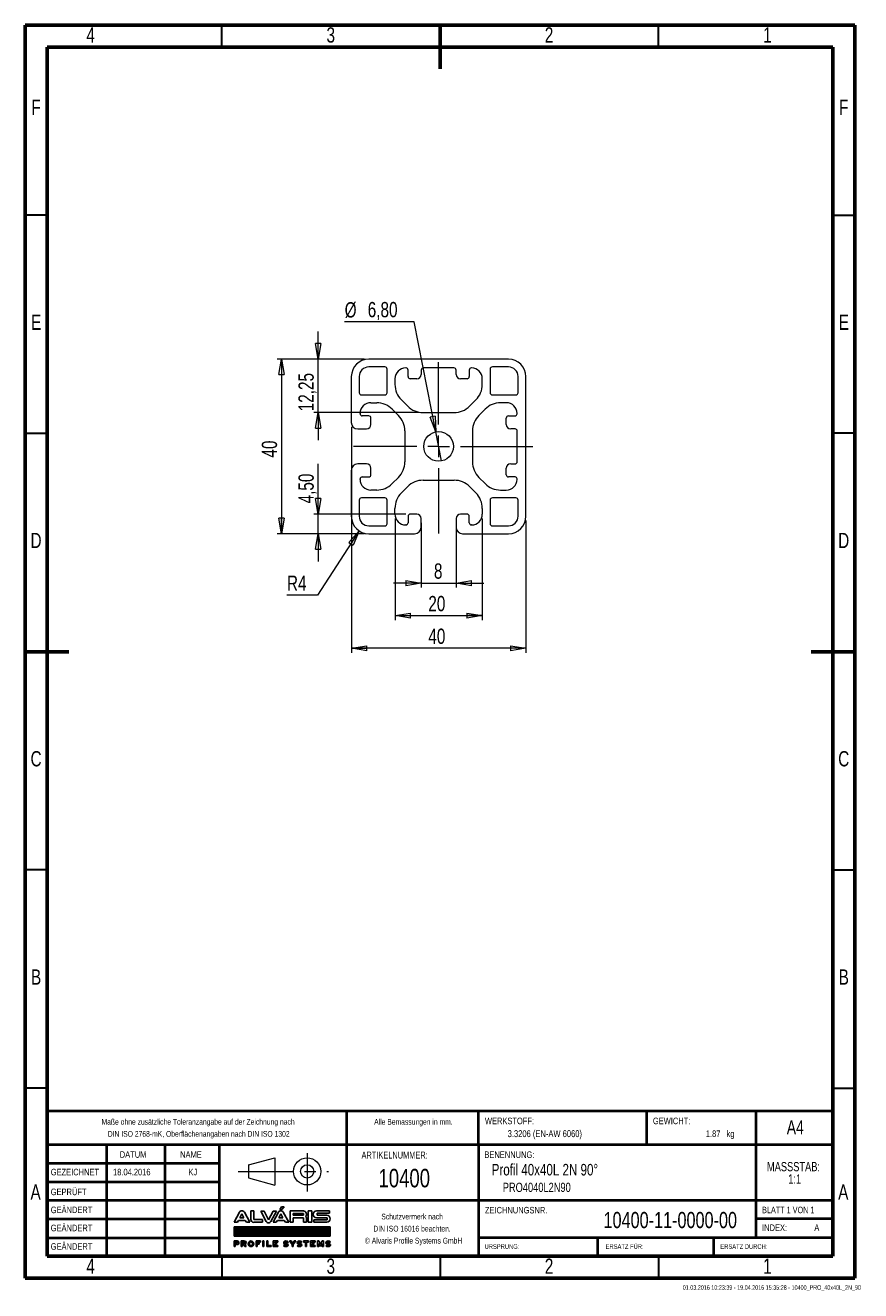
# Model space of a CAD drawing. Header units: millimetres. Extents: x 15 to 206, y 2 to 292.
import ezdxf

# ---------------------------------------------------------------- set-up
doc = ezdxf.new("R2010")
doc.units = ezdxf.units.MM
doc.header["$PDSIZE"] = -1
doc.linetypes.add('CENTERX2', pattern=[20.32, 12.7, -2.54, 2.54, -2.54])
doc.layers.add('FORMAT', color=7, linetype='Continuous')
doc.layers.add('SLD-0', color=179, linetype='Continuous')
doc.styles.add('SLDTEXTSTYLE0', font='TXT', dxfattribs={"width": 0.75})
doc.styles.add('SLDTEXTSTYLE1', font='TXT', dxfattribs={"width": 0.692308})
doc.styles.add('SLDTEXTSTYLE2', font='TXT', dxfattribs={"width": 0.7})
doc.dimstyles.new('SLDDIMSTYLE0', dxfattribs={"dimtxt": 3.5, "dimasz": 3.556, "dimexe": 0, "dimexo": 0.0625, "dimgap": 0.875, "dimtad": 1, "dimrnd": 1e-09, "dimzin": 12, "dimdsep": 46, "dimtxsty": 'SLDTEXTSTYLE0', "dimblk1": 'CLOSED', "dimblk2": 'CLOSED', "dimsah": 1, "dimcen": 0.09, "dimadec": 0, "dimazin": 3, "dimtfac": 1, "dimtmove": 0, "dimatfit": 0, "dimldrblk": 'CLOSED', "dimfxl": 1, "dimfrac": 2, "dimtolj": 1, "dimtzin": 12, "dimarcsym": 0})
doc.dimstyles.new('SLDDIMSTYLE1', dxfattribs={"dimtxt": 3.5, "dimasz": 3.556, "dimexe": 0, "dimexo": 0.0625, "dimgap": 0.875, "dimtad": 1, "dimrnd": 1e-09, "dimzin": 12, "dimdsep": 46, "dimtxsty": 'SLDTEXTSTYLE0', "dimblk1": 'CLOSED', "dimblk2": 'CLOSED', "dimsah": 1, "dimcen": 0.09, "dimadec": 0, "dimazin": 3, "dimtfac": 1, "dimtofl": 0, "dimtmove": 0, "dimatfit": 3, "dimldrblk": 'CLOSED', "dimfxl": 1, "dimfrac": 2, "dimtolj": 1, "dimtzin": 12, "dimarcsym": 0})
doc.dimstyles.new('SLDDIMSTYLE2', dxfattribs={"dimtxt": 3.5, "dimasz": 3.556, "dimexe": 0, "dimexo": 0.0625, "dimgap": 0.875, "dimtad": 0, "dimtih": 1, "dimtoh": 1, "dimrnd": 1e-09, "dimzin": 12, "dimdsep": 46, "dimtxsty": 'SLDTEXTSTYLE0', "dimblk1": 'NONE', "dimblk2": 'CLOSED', "dimsah": 1, "dimcen": 0, "dimadec": 0, "dimazin": 3, "dimtfac": 1, "dimtmove": 0, "dimatfit": 3, "dimldrblk": 'NONE', "dimfxl": 1, "dimfrac": 2, "dimtolj": 1, "dimtzin": 12, "dimarcsym": 0})
doc.dimstyles.new('SLDDIMSTYLE3', dxfattribs={"dimtxt": 3.5, "dimasz": 3.556, "dimexe": 0, "dimexo": 0.0625, "dimgap": 0.875, "dimtad": 0, "dimtih": 1, "dimtoh": 1, "dimrnd": 1e-09, "dimzin": 12, "dimdsep": 46, "dimtxsty": 'SLDTEXTSTYLE0', "dimblk1": 'CLOSED', "dimblk2": 'CLOSED', "dimsah": 1, "dimcen": 0, "dimadec": 0, "dimazin": 3, "dimtfac": 1, "dimtofl": 0, "dimtmove": 0, "dimatfit": 3, "dimldrblk": 'CLOSED', "dimfxl": 1, "dimfrac": 2, "dimtolj": 1, "dimtzin": 12, "dimarcsym": 0})

# ---------------------------------------------------------------- blocks, each defined once
blk = doc.blocks.new('ALVARIS-LOGO_BL1')
at = {"layer": 'SLD-0', "color": 2, "linetype": 'Continuous'}
for p, q in [((-368.6, 33.5), (-327.7, 110.4)), ((-325.1, 67.6), (-308.8, 98.1)), ((-308.8, 98.1), (-292.6, 67.6)), ((-249, 33.5), (-289.9, 110.4)), ((-239.9, 121.2), (-218.3, 121.2)), ((-239.9, 121.2), (-239.9, 55)), ((-218.3, 121.2), (-218.3, 55)), ((-139.8, 117.8), (-165.3, 117.8)), ((-165.3, 117.8), (-124.3, 40.9)), ((-105.4, 53.2), (-139.8, 117.8)), ((-71, 117.8), (-105.4, 53.2)), ((-45.6, 117.8), (-86.5, 40.9)), ((-71.1, 33.5), (-30.2, 110.4)), ((-45.6, 117.8), (-71, 117.8)), ((-27.6, 67.6), (-11.3, 98.1)), ((-18.5, 130.5), (-6, 152.4)), ((-18.5, 130.5), (-2.9, 130.5)), ((-11.3, 98.1), (4.9, 67.6)), ((-6, 152.4), (14.6, 152.4)), ((-2.9, 130.5), (14.6, 152.4)), ((48.5, 33.5), (7.6, 110.4)), ((59.3, 33.5), (59.3, 121.2)), ((59.3, 121.2), (161.1, 121.2)), ((82.2, 100.8), (82.2, 88)), ((161.1, 100.8), (82.2, 100.8)), ((161.1, 88), (161.1, 100.8)), ((198.5, 33.5), (198.5, 121.2)), ((198.5, 121.2), (224.9, 121.2)), ((224.9, 33.5), (224.9, 121.2)), ((260.8, 121.2), (359.8, 121.2)), ((359.8, 102.2), (267.3, 102.2)), ((267.3, 102.2), (267.3, 88)), ((359.8, 121.2), (359.8, 102.2)), ((-368.6, 33.5), (-343.2, 33.5)), ((-343.2, 33.5), (-335.2, 48.5)), ((-335.2, 48.5), (-282.4, 48.5)), ((-292.6, 67.6), (-325.1, 67.6)), ((-282.4, 48.5), (-274.4, 33.5)), ((-274.4, 33.5), (-249, 33.5)), ((-218.3, 55), (-151.8, 55)), ((-151.8, 33.5), (-218.3, 33.5)), ((-151.8, 55), (-151.8, 33.5)), ((-71.1, 33.5), (-45.7, 33.5)), ((-45.7, 33.5), (-37.7, 48.5)), ((-37.7, 48.5), (15.1, 48.5)), ((4.9, 67.6), (-27.6, 67.6)), ((15.1, 48.5), (23.1, 33.5)), ((23.1, 33.5), (48.5, 33.5)), ((82.2, 33.5), (59.3, 33.5)), ((82.2, 88), (161.1, 88)), ((82.2, 67.6), (82.2, 33.5)), ((82.2, 67.6), (161.1, 67.6)), ((161.1, 67.6), (161.1, 33.5)), ((161.1, 33.5), (184, 33.5)), ((184, 33.5), (184, 67.6)), ((224.9, 33.5), (198.5, 33.5)), ((241.1, 33.5), (241.1, 52.7)), ((241.1, 52.7), (341.3, 52.7)), ((241.1, 33.5), (340, 33.5)), ((341.3, 67.6), (260.8, 67.6)), ((267.3, 88), (340, 88)), ((341.3, 52.7), (341.3, 67.6)), ((-368.6, -1.7), (365.4, -1.7)), ((-368.6, -72.5), (-368.6, -1.7)), ((365.4, -1.7), (-368.6, -1.7)), ((-368.6, -1.7), (-368.6, -72.5)), ((-368.6, -71.5), (-298.8, -1.7)), ((-368.6, -67.5), (-302.8, -1.7)), ((-368.6, -63.6), (-306.7, -1.7)), ((-368.6, -59.6), (-310.7, -1.7)), ((-368.6, -55.7), (-314.6, -1.7)), ((-368.6, -51.7), (-318.6, -1.7)), ((-368.6, -47.8), (-322.5, -1.7)), ((-368.6, -43.8), (-326.5, -1.7)), ((-368.6, -39.9), (-330.5, -1.7)), ((-368.6, -35.9), (-334.4, -1.7)), ((-368.6, -31.9), (-338.4, -1.7)), ((-368.6, -28), (-342.3, -1.7)), ((-368.6, -24), (-346.3, -1.7)), ((-368.6, -20.1), (-350.2, -1.7)), ((-368.6, -16.1), (-354.2, -1.7)), ((-368.6, -12.2), (-358.1, -1.7)), ((-368.6, -8.2), (-362.1, -1.7)), ((-368.6, -4.3), (-366, -1.7)), ((365.4, -72.5), (-368.6, -72.5)), ((-368.6, -72.5), (365.4, -72.5)), ((-365.7, -72.5), (-294.9, -1.7)), ((-361.7, -72.5), (-290.9, -1.7)), ((-357.8, -72.5), (-287, -1.7)), ((-353.8, -72.5), (-283, -1.7)), ((-349.8, -72.5), (-279.1, -1.7)), ((-345.9, -72.5), (-275.1, -1.7)), ((-341.9, -72.5), (-271.2, -1.7)), ((-338, -72.5), (-267.2, -1.7)), ((-334, -72.5), (-263.2, -1.7)), ((-330.1, -72.5), (-259.3, -1.7)), ((-326.1, -72.5), (-255.3, -1.7)), ((-322.2, -72.5), (-251.4, -1.7)), ((-318.2, -72.5), (-247.4, -1.7)), ((-314.3, -72.5), (-243.5, -1.7)), ((-310.3, -72.5), (-239.5, -1.7)), ((-306.4, -72.5), (-235.6, -1.7)), ((-302.4, -72.5), (-231.6, -1.7)), ((-298.5, -72.5), (-227.7, -1.7)), ((-294.5, -72.5), (-223.7, -1.7)), ((-290.5, -72.5), (-219.8, -1.7)), ((-286.6, -72.5), (-215.8, -1.7)), ((-282.6, -72.5), (-211.8, -1.7)), ((-278.7, -72.5), (-207.9, -1.7)), ((-274.7, -72.5), (-203.9, -1.7)), ((-270.8, -72.5), (-200, -1.7)), ((-266.8, -72.5), (-196, -1.7)), ((-262.9, -72.5), (-192.1, -1.7)), ((-258.9, -72.5), (-188.1, -1.7)), ((-255, -72.5), (-184.2, -1.7)), ((-251, -72.5), (-180.2, -1.7)), ((-247.1, -72.5), (-176.3, -1.7)), ((-243.1, -72.5), (-172.3, -1.7)), ((-239.2, -72.5), (-168.4, -1.7)), ((-235.2, -72.5), (-164.4, -1.7)), ((-231.2, -72.5), (-160.5, -1.7)), ((-227.3, -72.5), (-156.5, -1.7)), ((-223.3, -72.5), (-152.5, -1.7)), ((-219.4, -72.5), (-148.6, -1.7)), ((-215.4, -72.5), (-144.6, -1.7)), ((-211.5, -72.5), (-140.7, -1.7)), ((-207.5, -72.5), (-136.7, -1.7)), ((-203.6, -72.5), (-132.8, -1.7)), ((-199.6, -72.5), (-128.8, -1.7)), ((-195.7, -72.5), (-124.9, -1.7)), ((-191.7, -72.5), (-120.9, -1.7)), ((-187.8, -72.5), (-117, -1.7)), ((-183.8, -72.5), (-113, -1.7)), ((-179.8, -72.5), (-109.1, -1.7)), ((-175.9, -72.5), (-105.1, -1.7)), ((-171.9, -72.5), (-101.2, -1.7)), ((-168, -72.5), (-97.2, -1.7)), ((-164, -72.5), (-93.2, -1.7)), ((-160.1, -72.5), (-89.3, -1.7)), ((-156.1, -72.5), (-85.3, -1.7)), ((-152.2, -72.5), (-81.4, -1.7)), ((-148.2, -72.5), (-77.4, -1.7)), ((-144.3, -72.5), (-73.5, -1.7)), ((-140.3, -72.5), (-69.5, -1.7)), ((-136.4, -72.5), (-65.6, -1.7)), ((-132.4, -72.5), (-61.6, -1.7)), ((-128.5, -72.5), (-57.7, -1.7)), ((-124.5, -72.5), (-53.7, -1.7)), ((-120.5, -72.5), (-49.8, -1.7)), ((-116.6, -72.5), (-45.8, -1.7)), ((-112.6, -72.5), (-41.8, -1.7)), ((-108.7, -72.5), (-37.9, -1.7)), ((-104.7, -72.5), (-33.9, -1.7)), ((-100.8, -72.5), (-30, -1.7)), ((-96.8, -72.5), (-26, -1.7)), ((-92.9, -72.5), (-22.1, -1.7)), ((-88.9, -72.5), (-18.1, -1.7)), ((-85, -72.5), (-14.2, -1.7)), ((-81, -72.5), (-10.2, -1.7)), ((-77.1, -72.5), (-6.3, -1.7)), ((-73.1, -72.5), (-2.3, -1.7)), ((-69.2, -72.5), (1.6, -1.7)), ((-65.2, -72.5), (5.6, -1.7)), ((-61.2, -72.5), (9.5, -1.7)), ((-57.3, -72.5), (13.5, -1.7)), ((-53.3, -72.5), (17.5, -1.7)), ((-49.4, -72.5), (21.4, -1.7)), ((-45.4, -72.5), (25.4, -1.7)), ((-41.5, -72.5), (29.3, -1.7)), ((-37.5, -72.5), (33.3, -1.7)), ((-33.6, -72.5), (37.2, -1.7)), ((-29.6, -72.5), (41.2, -1.7)), ((-25.7, -72.5), (45.1, -1.7)), ((-21.7, -72.5), (49.1, -1.7)), ((-17.8, -72.5), (53, -1.7)), ((-13.8, -72.5), (57, -1.7)), ((-9.8, -72.5), (60.9, -1.7)), ((-5.9, -72.5), (64.9, -1.7)), ((-1.9, -72.5), (68.8, -1.7)), ((2, -72.5), (72.8, -1.7)), ((6, -72.5), (76.8, -1.7)), ((9.9, -72.5), (80.7, -1.7)), ((13.9, -72.5), (84.7, -1.7)), ((17.8, -72.5), (88.6, -1.7)), ((21.8, -72.5), (92.6, -1.7)), ((25.7, -72.5), (96.5, -1.7)), ((29.7, -72.5), (100.5, -1.7)), ((33.6, -72.5), (104.4, -1.7)), ((37.6, -72.5), (108.4, -1.7)), ((41.5, -72.5), (112.3, -1.7)), ((45.5, -72.5), (116.3, -1.7)), ((49.5, -72.5), (120.2, -1.7)), ((53.4, -72.5), (124.2, -1.7)), ((57.4, -72.5), (128.1, -1.7)), ((61.3, -72.5), (132.1, -1.7)), ((65.3, -72.5), (136.1, -1.7)), ((69.2, -72.5), (140, -1.7)), ((73.2, -72.5), (144, -1.7)), ((77.1, -72.5), (147.9, -1.7)), ((81.1, -72.5), (151.9, -1.7)), ((85, -72.5), (155.8, -1.7)), ((89, -72.5), (159.8, -1.7)), ((92.9, -72.5), (163.7, -1.7)), ((96.9, -72.5), (167.7, -1.7)), ((100.8, -72.5), (171.6, -1.7)), ((104.8, -72.5), (175.6, -1.7)), ((108.8, -72.5), (179.5, -1.7)), ((112.7, -72.5), (183.5, -1.7)), ((116.7, -72.5), (187.5, -1.7)), ((120.6, -72.5), (191.4, -1.7)), ((124.6, -72.5), (195.4, -1.7)), ((128.5, -72.5), (199.3, -1.7)), ((132.5, -72.5), (203.3, -1.7)), ((136.4, -72.5), (207.2, -1.7)), ((140.4, -72.5), (211.2, -1.7)), ((144.3, -72.5), (215.1, -1.7)), ((148.3, -72.5), (219.1, -1.7)), ((152.2, -72.5), (223, -1.7)), ((156.2, -72.5), (227, -1.7)), ((160.1, -72.5), (230.9, -1.7)), ((164.1, -72.5), (234.9, -1.7)), ((168.1, -72.5), (238.8, -1.7)), ((172, -72.5), (242.8, -1.7)), ((176, -72.5), (246.8, -1.7)), ((179.9, -72.5), (250.7, -1.7)), ((183.9, -72.5), (254.7, -1.7)), ((187.8, -72.5), (258.6, -1.7)), ((191.8, -72.5), (262.6, -1.7)), ((195.7, -72.5), (266.5, -1.7)), ((199.7, -72.5), (270.5, -1.7)), ((203.6, -72.5), (274.4, -1.7)), ((207.6, -72.5), (278.4, -1.7)), ((211.5, -72.5), (282.3, -1.7)), ((215.5, -72.5), (286.3, -1.7)), ((219.5, -72.5), (290.2, -1.7)), ((223.4, -72.5), (294.2, -1.7)), ((227.4, -72.5), (298.1, -1.7)), ((231.3, -72.5), (302.1, -1.7)), ((235.3, -72.5), (306.1, -1.7)), ((239.2, -72.5), (310, -1.7)), ((243.2, -72.5), (314, -1.7)), ((247.1, -72.5), (317.9, -1.7)), ((251.1, -72.5), (321.9, -1.7)), ((255, -72.5), (325.8, -1.7)), ((259, -72.5), (329.8, -1.7)), ((262.9, -72.5), (333.7, -1.7)), ((266.9, -72.5), (337.7, -1.7)), ((270.8, -72.5), (341.6, -1.7)), ((274.8, -72.5), (345.6, -1.7)), ((278.8, -72.5), (349.5, -1.7)), ((282.7, -72.5), (353.5, -1.7)), ((286.7, -72.5), (357.5, -1.7)), ((290.6, -72.5), (361.4, -1.7)), ((294.6, -72.5), (365.4, -1.7)), ((298.5, -72.5), (365.4, -5.6)), ((302.5, -72.5), (365.4, -9.5)), ((306.4, -72.5), (365.4, -13.5)), ((310.4, -72.5), (365.4, -17.4)), ((314.3, -72.5), (365.4, -21.4)), ((318.3, -72.5), (365.4, -25.3)), ((322.2, -72.5), (365.4, -29.3)), ((326.2, -72.5), (365.4, -33.2)), ((330.1, -72.5), (365.4, -37.2)), ((334.1, -72.5), (365.4, -41.1)), ((338.1, -72.5), (365.4, -45.1)), ((342, -72.5), (365.4, -49.1)), ((346, -72.5), (365.4, -53)), ((349.9, -72.5), (365.4, -57)), ((353.9, -72.5), (365.4, -60.9)), ((357.8, -72.5), (365.4, -64.9)), ((361.8, -72.5), (365.4, -68.8)), ((365.4, -1.7), (365.4, -72.5)), ((365.4, -72.5), (365.4, -1.7)), ((-368.6, -108.1), (-368.6, -152.4)), ((-368.6, -108.1), (-345.2, -108.1)), ((-368.6, -152.4), (-359.4, -152.4)), ((-359.4, -127.2), (-359.4, -117.3)), ((-359.4, -117.3), (-346.2, -117.3)), ((-359.4, -127.2), (-346.2, -127.2)), ((-359.4, -152.4), (-359.4, -136.5)), ((-359.4, -136.5), (-345.2, -136.5)), ((-314.5, -108.1), (-314.5, -152.4)), ((-314.5, -108.1), (-291.1, -108.1)), ((-314.5, -152.4), (-305.3, -152.4)), ((-305.3, -127.2), (-305.3, -117.3)), ((-305.3, -117.3), (-292, -117.3)), ((-305.3, -127.2), (-292, -127.2)), ((-305.3, -152.4), (-305.3, -136.5)), ((-305.3, -136.5), (-295.3, -136.5)), ((-295.3, -136.5), (-286.5, -152.4)), ((-275, -152.4), (-286.5, -152.4)), ((-284.6, -134.9), (-275, -152.4)), ((-200.9, -108.1), (-166.2, -108.1)), ((-200.9, -152.4), (-200.9, -108.1)), ((-191.2, -152.4), (-200.9, -152.4)), ((-166.2, -117.3), (-191.2, -117.3)), ((-191.2, -117.3), (-191.2, -124.8)), ((-191.2, -124.8), (-176.7, -124.8)), ((-176.7, -133.5), (-191.2, -133.5)), ((-191.2, -133.5), (-191.2, -152.4)), ((-176.7, -124.8), (-176.7, -133.5)), ((-166.2, -108.1), (-166.2, -117.3)), ((-149.7, -108.1), (-140, -108.1)), ((-149.7, -152.4), (-149.7, -108.1)), ((-140, -152.4), (-149.7, -152.4)), ((-140, -108.1), (-140, -152.4)), ((-119.3, -108.1), (-119.3, -152.4)), ((-109.6, -108.1), (-119.3, -108.1)), ((-119.3, -152.4), (-85.2, -152.4)), ((-109.6, -142.7), (-109.6, -108.1)), ((-85.2, -142.7), (-109.6, -142.7)), ((-85.2, -152.4), (-85.2, -142.7)), ((-68.9, -152.4), (-68.9, -108.1)), ((-68.9, -108.1), (-35, -108.1)), ((-35, -152.4), (-68.9, -152.4)), ((-35, -117.3), (-58.9, -117.3)), ((-58.9, -117.3), (-58.9, -124.8)), ((-58.9, -124.8), (-45.3, -124.8)), ((-45.3, -132.9), (-58.9, -132.9)), ((-58.9, -132.9), (-58.9, -142.7)), ((-58.9, -142.7), (-35, -142.7)), ((-45.3, -124.8), (-45.3, -132.9)), ((-35, -108.1), (-35, -117.3)), ((-35, -142.7), (-35, -152.4)), ((17.6, -139.1), (10.3, -145.2)), ((27, -126.1), (28.9, -126.1)), ((27, -135.3), (28.9, -135.3)), ((38.3, -122.2), (45.7, -116.2)), ((55.9, -108.1), (67.4, -108.1)), ((74.5, -135.1), (55.9, -108.1)), ((67.4, -108.1), (79.2, -127.4)), ((74.5, -152.4), (74.5, -135.1)), ((83.9, -152.4), (74.5, -152.4)), ((79.2, -127.4), (91, -108.1)), ((102.5, -108.1), (83.9, -135.1)), ((83.9, -135.1), (83.9, -152.4)), ((91, -108.1), (102.5, -108.1)), ((120.4, -139.1), (113, -145.2)), ((129.8, -126.1), (131.6, -126.1)), ((129.8, -135.3), (131.6, -135.3)), ((141.1, -122.2), (148.4, -116.2)), ((161.8, -117.3), (161.8, -108.1)), ((161.8, -108.1), (199.3, -108.1)), ((175.8, -117.3), (161.8, -117.3)), ((175.8, -152.4), (175.8, -117.3)), ((185.6, -152.4), (175.8, -152.4)), ((199.3, -117.3), (185.6, -117.3)), ((185.6, -117.3), (185.6, -152.4)), ((199.3, -108.1), (199.3, -117.3)), ((216.2, -152.4), (216.2, -108.1)), ((216.2, -108.1), (250.1, -108.1)), ((250.1, -152.4), (216.2, -152.4)), ((250.1, -117.3), (226.2, -117.3)), ((226.2, -117.3), (226.2, -124.8)), ((226.2, -124.8), (239.8, -124.8)), ((239.8, -132.9), (226.2, -132.9)), ((226.2, -132.9), (226.2, -142.7)), ((226.2, -142.7), (250.1, -142.7)), ((239.8, -124.8), (239.8, -132.9)), ((250.1, -108.1), (250.1, -117.3)), ((250.1, -142.7), (250.1, -152.4)), ((268.4, -152.4), (268.4, -108.1)), ((268.4, -108.1), (278, -108.1)), ((278.4, -152.4), (268.4, -152.4)), ((291.1, -134.4), (278, -108.1)), ((278.4, -127.9), (291.1, -152.4)), ((278.4, -127.9), (278.4, -152.4)), ((291.1, -134.4), (304.2, -108.1)), ((303.8, -127.9), (291.1, -152.4)), ((303.8, -127.9), (303.8, -152.4)), ((303.8, -152.4), (313.8, -152.4)), ((304.2, -108.1), (313.8, -108.1)), ((313.8, -152.4), (313.8, -108.1)), ((340.6, -139.1), (333.2, -145.2)), ((350, -126.1), (351.9, -126.1)), ((350, -135.3), (351.9, -135.3)), ((361.3, -122.2), (368.6, -116.2))]:
    blk.add_line(p, q, dxfattribs=at)
for centre, radius, start, end in [((-308.8, 99.3), 21.9, 30.42764, 149.57236), ((-11.3, 99.3), 21.9, 30.42764, 149.57236), ((156.9, 94.5), 27, 321.76228, 80.96222), ((262.3, 94.4), 26.9, 93.03544, 266.96456), ((-218.3, 55), 21.6, 180, 270), ((-105.4, 52), 21.9, 210.42764, 329.57236), ((161, 61.2), 23.9, 15.46235, 43.90993), ((338.1, 60.7), 27.3, 273.93117, 86.06883), ((-346.2, -122.3), 4.96, 270, 90), ((-345.2, -122.3), 14.2, 270, 90), ((-292, -122.3), 4.96, 270, 90), ((-291.1, -122.3), 14.2, 297.02151, 90), ((28.9, -127.2), 16.5, 226.72744, 270.01421), ((27, -134.2), 16.5, 46.72744, 90.01421), ((131.6, -127.2), 16.5, 226.72744, 270.01421), ((129.8, -134.2), 16.5, 46.72744, 90.01421), ((351.9, -127.2), 16.5, 226.72744, 270.01421), ((350, -134.2), 16.5, 46.72744, 90.01421)]:
    blk.add_arc(centre, radius, start, end, dxfattribs=at)
for centre, major_axis, ratio in [((-239.3, -130.2), (0, 22.2), 0.948396), ((-239.3, -130.1), (0, 13.9), 0.802774)]:
    blk.add_ellipse(centre, major_axis=major_axis, ratio=ratio, dxfattribs=at)
for centre, major_axis, ratio, start_param, end_param in [((27, -122.1), (-16.6, 0), 0.794296, 4.712389, 7.853982), ((28.9, -139.2), (20.9, 0), 0.630369, 3.608164, 4.712389), ((27, -121.9), (-6.28, 0), 0.661774, 4.712389, 7.853982), ((27, -122.1), (-20.9, 0), 0.630369, 3.608164, 4.712389), ((28.9, -139.2), (16.6, 0), 0.794296, 4.712389, 7.853982), ((28.9, -139.5), (6.28, 0), 0.661774, 4.712389, 7.853982), ((129.8, -122.1), (-16.6, 0), 0.794296, 4.712389, 7.853982), ((131.6, -139.2), (20.9, 0), 0.630369, 3.608164, 4.712389), ((129.8, -121.9), (-6.28, 0), 0.661774, 4.712389, 7.853982), ((129.8, -122.1), (-20.9, 0), 0.630369, 3.608164, 4.712389), ((131.6, -139.2), (16.6, 0), 0.794296, 4.712389, 7.853982), ((131.6, -139.5), (6.28, 0), 0.661774, 4.712389, 7.853982), ((350, -122.1), (-16.6, 0), 0.794296, 4.712389, 7.853982), ((351.9, -139.2), (20.9, 0), 0.630369, 3.608164, 4.712389), ((350, -121.9), (-6.28, 0), 0.661774, 4.712389, 7.853982), ((350, -122.1), (-20.9, 0), 0.630369, 3.608164, 4.712389), ((351.9, -139.2), (16.6, 0), 0.794296, 4.712389, 7.853982), ((351.9, -139.5), (6.28, 0), 0.661774, 4.712389, 7.853982)]:
    blk.add_ellipse(centre, major_axis=major_axis, ratio=ratio, start_param=start_param, end_param=end_param, dxfattribs=at)
blk = doc.blocks.new('Block2')
at = {"color": 7, "linetype": 'Continuous', "lineweight": 0}
for p, q in [((276.07, 30.81), (282.06, 32.4)), ((282.06, 32.4), (282.06, 26.16)), ((276.07, 30.81), (276.07, 27.78)), ((276.07, 27.78), (282.06, 26.16))]:
    blk.add_line(p, q, dxfattribs=at)
at = {"color": 7, "linetype": 'CENTERX2', "lineweight": 0}
for p, q in [((289.49, 33.46), (289.49, 24.67)), ((273.66, 29.29), (294.36, 29.29))]:
    blk.add_line(p, q, dxfattribs=at)
at = {"color": 7, "linetype": 'Continuous', "lineweight": 0}
for radius in [3.12, 1.52]:
    blk.add_circle((289.49, 29.29), radius, dxfattribs=at)
blk.add_attdef('AUTOATTR7', (0, 0), '', height=1, dxfattribs=at)
blk = doc.blocks.new('SW_NOTE_0')
at = {"color": 0, "linetype": 'Continuous', "lineweight": 0, "char_height": 2.117, "attachment_point": 2, "style": 'SLDTEXTSTYLE0'}
for s, insert in [('MASSSTAB:', (6.98, 2.73)), ('1:1', (7.25, -0.09))]:
    blk.add_mtext(s, dxfattribs=dict(at, insert=insert))
blk = doc.blocks.new('SW_NOTE_1')
at = {"color": 0, "linetype": 'Continuous', "lineweight": 0, "char_height": 1.3229, "attachment_point": 2, "style": 'SLDTEXTSTYLE2'}
for s, insert in [('Schutzvermerk nach', (8.16, 1.71)), ('DIN ISO 16016 beachten.', (8.15, -1.06)), ('© Alvaris Profile Systems GmbH', (8.5, -3.82))]:
    blk.add_mtext(s, dxfattribs=dict(at, insert=insert))
blk = doc.blocks.new('SW_NOTE_2')
at = {"color": 0, "linetype": 'Continuous', "lineweight": 0, "char_height": 1.3229, "attachment_point": 2, "style": 'SLDTEXTSTYLE2'}
for s, insert in [('Maße ohne zusätzliche Toleranzangabe auf der Zeichnung nach', (25.55, 1.71)), ('DIN ISO 2768-mK, Oberflächenangaben nach DIN ISO 1302', (25.69, -1.06))]:
    blk.add_mtext(s, dxfattribs=dict(at, insert=insert))
blk = doc.blocks.new('_CLOSED')
at = {"color": 0, "linetype": 'ByBlock', "lineweight": -2}
for p, q in [((-1, 0.166667), (0, 0)), ((-1, 0.166667), (-1, -0.166667)), ((0, 0), (-1, -0.166667)), ((0, 0), (-1, 0))]:
    blk.add_line(p, q, dxfattribs=at)
blk = doc.blocks.new('_D')
at = {"color": 7, "linetype": 'Continuous', "lineweight": 0}
for p, q in [((105.68, 178.03), (105.68, 163.22)), ((113.68, 178.03), (113.68, 163.22)), ((105.68, 164.22), (99.33, 164.22)), ((105.68, 164.22), (113.68, 164.22)), ((113.68, 164.22), (120.03, 164.22))]:
    blk.add_line(p, q, dxfattribs=at)
at = {"color": 7, "linetype": 'Continuous', "lineweight": 0, "xscale": 3.556, "yscale": 3.556}
blk.add_blockref('_CLOSED', (105.68, 164.22, -500), dxfattribs=at)
at = {"color": 7, "linetype": 'Continuous', "lineweight": 0, "xscale": 3.556, "yscale": 3.556, "rotation": 180}
blk.add_blockref('_CLOSED', (113.68, 164.22, -500), dxfattribs=at)
at = {"color": 7, "linetype": 'Continuous', "lineweight": 0, "insert": (108.6, 168.73), "char_height": 3.5, "attachment_point": 1, "style": 'SLDTEXTSTYLE0'}
blk.add_mtext('8', dxfattribs=at)
blk = doc.blocks.new('_D_1')
at = {"color": 7, "linetype": 'Continuous', "lineweight": 0}
for p, q in [((92.68, 215.53), (72.68, 215.53)), ((73.68, 215.53), (73.68, 175.53)), ((92.68, 175.53), (72.68, 175.53))]:
    blk.add_line(p, q, dxfattribs=at)
at = {"color": 7, "linetype": 'Continuous', "lineweight": 0, "xscale": 3.556, "yscale": 3.556}
for p, rotation in [((73.68, 215.53, -500), 90), ((73.68, 175.53, -500), 270)]:
    blk.add_blockref('_CLOSED', p, dxfattribs=dict(at, rotation=rotation))
at = {"color": 7, "linetype": 'Continuous', "lineweight": 0, "insert": (69.16, 192.97), "char_height": 3.5, "attachment_point": 1, "rotation": 90, "style": 'SLDTEXTSTYLE0'}
blk.add_mtext('40', dxfattribs=at)
blk = doc.blocks.new('_D_2')
at = {"color": 7, "linetype": 'Continuous', "lineweight": 0}
for p, q in [((104.06, 224.06), (88.15, 224.06)), ((109.02, 198.87), (104.06, 224.06)), ((110.33, 192.2), (109.02, 198.87))]:
    blk.add_line(p, q, dxfattribs=at)
at = {"color": 7, "linetype": 'Continuous', "lineweight": 0, "xscale": 3.556, "yscale": 3.556, "rotation": 281.1298076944}
blk.add_blockref('_CLOSED', (109.02, 198.87, -500), dxfattribs=at)
at = {"color": 7, "linetype": 'Continuous', "lineweight": 0, "char_height": 3.5, "attachment_point": 1, "style": 'SLDTEXTSTYLE0'}
for s, insert in [('%%c', (88.15, 228.57)), ('6,80', (93.43, 228.62))]:
    blk.add_mtext(s, dxfattribs=dict(at, insert=insert))
blk = doc.blocks.new('_NONE')
blk = doc.blocks.new('_D_3')
at = {"color": 7, "linetype": 'Continuous', "lineweight": 0}
for p, q in [((89.68, 200.03), (89.68, 148.28)), ((129.68, 178.53), (129.68, 148.28)), ((129.68, 149.28), (89.68, 149.28))]:
    blk.add_line(p, q, dxfattribs=at)
at = {"color": 7, "linetype": 'Continuous', "lineweight": 0, "xscale": 3.556, "yscale": 3.556, "rotation": 180}
blk.add_blockref('_CLOSED', (89.68, 149.28, -500), dxfattribs=at)
at = {"color": 7, "linetype": 'Continuous', "lineweight": 0, "xscale": 3.556, "yscale": 3.556}
blk.add_blockref('_CLOSED', (129.68, 149.28, -500), dxfattribs=at)
at = {"color": 7, "linetype": 'Continuous', "lineweight": 0, "insert": (107.31, 153.79), "char_height": 3.5, "attachment_point": 1, "style": 'SLDTEXTSTYLE0'}
blk.add_mtext('40', dxfattribs=at)
blk = doc.blocks.new('_D_4')
at = {"color": 7, "linetype": 'Continuous', "lineweight": 0}
for p, q in [((99.68, 179.03), (99.68, 155.76)), ((119.68, 179.03), (119.68, 155.76)), ((99.68, 156.76), (119.68, 156.76))]:
    blk.add_line(p, q, dxfattribs=at)
at = {"color": 7, "linetype": 'Continuous', "lineweight": 0, "xscale": 3.556, "yscale": 3.556}
for p, rotation in [((99.68, 156.76, -500), 180), ((119.68, 156.76, -500), 360)]:
    blk.add_blockref('_CLOSED', p, dxfattribs=dict(at, rotation=rotation))
at = {"color": 7, "linetype": 'Continuous', "lineweight": 0, "insert": (107.31, 161.28), "char_height": 3.5, "attachment_point": 1, "style": 'SLDTEXTSTYLE0'}
blk.add_mtext('20', dxfattribs=at)
blk = doc.blocks.new('_D_5')
at = {"color": 7, "linetype": 'Continuous', "lineweight": 0}
for p, q in [((82.07, 180.03), (82.07, 191.52)), ((102.18, 180.03), (81.07, 180.03)), ((82.07, 175.53), (82.07, 180.03)), ((92.68, 175.53), (81.07, 175.53)), ((82.07, 175.53), (82.07, 169.18))]:
    blk.add_line(p, q, dxfattribs=at)
at = {"color": 7, "linetype": 'Continuous', "lineweight": 0, "xscale": 3.556, "yscale": 3.556}
for p, rotation in [((82.07, 180.03, -500), 270), ((82.07, 175.53, -500), 90)]:
    blk.add_blockref('_CLOSED', p, dxfattribs=dict(at, rotation=rotation))
at = {"color": 7, "linetype": 'Continuous', "lineweight": 0, "insert": (77.56, 182.47), "char_height": 3.5, "attachment_point": 1, "rotation": 90, "style": 'SLDTEXTSTYLE0'}
blk.add_mtext('4,50', dxfattribs=at)
blk = doc.blocks.new('_D_6')
at = {"color": 7, "linetype": 'Continuous', "lineweight": 0}
for p, q in [((82.07, 215.53), (82.07, 221.88)), ((92.68, 215.53), (81.07, 215.53)), ((82.07, 203.28), (82.07, 215.53)), ((105.12, 203.28), (81.07, 203.28)), ((82.07, 203.28), (82.07, 196.93))]:
    blk.add_line(p, q, dxfattribs=at)
at = {"color": 7, "linetype": 'Continuous', "lineweight": 0, "xscale": 3.556, "yscale": 3.556}
for p, rotation in [((82.07, 215.53, -500), 270), ((82.07, 203.28, -500), 90)]:
    blk.add_blockref('_CLOSED', p, dxfattribs=dict(at, rotation=rotation))
at = {"color": 7, "linetype": 'Continuous', "lineweight": 0, "insert": (77.56, 203.57), "char_height": 3.5, "attachment_point": 1, "rotation": 90, "style": 'SLDTEXTSTYLE0'}
blk.add_mtext('12,25', dxfattribs=at)
blk = doc.blocks.new('_D_7')
at = {"color": 7, "linetype": 'Continuous', "lineweight": 0}
for p, q in [((91.5, 176.18), (81.94, 161.44)), ((81.94, 161.44), (74.93, 161.44))]:
    blk.add_line(p, q, dxfattribs=at)
at = {"color": 7, "linetype": 'Continuous', "lineweight": 0, "xscale": 3.556, "yscale": 3.556, "rotation": 57.0236396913}
blk.add_blockref('_CLOSED', (91.5, 176.18, -500), dxfattribs=at)
at = {"color": 7, "linetype": 'Continuous', "lineweight": 0, "insert": (74.93, 165.95), "char_height": 3.5, "attachment_point": 1, "style": 'SLDTEXTSTYLE0'}
blk.add_mtext('R4', dxfattribs=at)
blk = doc.blocks.new('SW_CENTERMARKSYMBOL_0')
at = {"color": 0, "linetype": 'Continuous', "lineweight": 0}
for p, q in [((0, 5), (0, 19.33)), ((-5, 0), (-19.47, 0)), ((0, 0), (-2.5, 0)), ((0, 0), (0, 2.5)), ((0, 0), (0, -2.5)), ((0, 0), (2.5, 0)), ((5, 0), (21.57, 0)), ((0, -5), (0, -19.92))]:
    blk.add_line(p, q, dxfattribs=at)

msp = doc.modelspace()

# ---------------------------------------------------------------- linework, layer by layer
at = {"color": 7, "linetype": 'Continuous', "lineweight": 60}
for p, q in [((205, 292), (15, 292)), ((15, 292), (15, 5)), ((110, 282), (110, 292)), ((205, 5), (205, 292)), ((20, 287), (200, 287)), ((20, 10), (20, 287)), ((200, 287), (200, 10)), ((15, 148.5), (25, 148.5)), ((195, 148.5), (205, 148.5)), ((20, 10), (200, 10)), ((15, 5), (205, 5))]:
    msp.add_line(p, q, dxfattribs=at)
at = {"color": 7, "linetype": 'Continuous', "lineweight": 30}
for p, q in [((60, 287), (60, 292)), ((160, 287), (160, 292)), ((20, 248.5), (15, 248.5)), ((200, 248.5), (205, 248.5)), ((20, 198.5), (15, 198.5)), ((200, 198.651), (205, 198.651)), ((20, 98.5), (15, 98.5)), ((200, 98.5), (205, 98.5)), ((20, 48.5), (15, 48.5)), ((200, 48.5), (205, 48.5)), ((60, 10), (60, 5)), ((110, 10), (110, 5)), ((160, 10), (160, 5))]:
    msp.add_line(p, q, dxfattribs=at)
at = {"color": 7, "linetype": 'Continuous', "lineweight": 15}
for p, q in [((125.676, 215.533), (93.676, 215.533)), ((97.376, 213.733), (93.676, 213.733)), ((97.876, 207.833), (97.876, 213.233)), ((102.226, 213.53), (102.126, 213.532)), ((102.676, 211.533), (102.676, 213.033)), ((105.676, 213.033), (105.676, 212.033)), ((113.176, 213.533), (106.176, 213.533)), ((113.676, 212.033), (113.676, 213.033)), ((116.676, 213.033), (116.676, 211.533)), ((117.226, 213.532), (117.126, 213.53)), ((121.476, 213.233), (121.476, 207.833)), ((125.676, 213.733), (121.976, 213.733)), ((89.676, 211.533), (89.676, 201.033)), ((91.476, 211.533), (91.476, 207.833)), ((99.676, 211.033), (99.676, 209.725)), ((104.676, 211.033), (103.176, 211.033)), ((116.176, 211.033), (114.676, 211.033)), ((119.676, 209.725), (119.676, 211.033)), ((127.876, 207.833), (127.876, 211.533)), ((129.676, 179.533), (129.676, 211.533)), ((91.976, 207.333), (97.376, 207.333)), ((101.14, 206.189), (102.583, 204.747)), ((116.769, 204.747), (118.211, 206.189)), ((121.976, 207.333), (127.376, 207.333)), ((91.678, 202.983), (91.676, 203.083)), ((94.176, 205.533), (95.483, 205.533)), ((99.019, 204.068), (100.461, 202.626)), ((106.118, 203.283), (113.233, 203.283)), ((120.333, 204.068), (118.89, 202.626)), ((125.176, 205.533), (123.868, 205.533)), ((127.673, 202.983), (127.675, 203.083)), ((93.676, 202.533), (92.176, 202.533)), ((94.176, 200.533), (94.176, 202.033)), ((125.176, 200.533), (125.176, 202.033)), ((125.676, 202.533), (127.176, 202.533)), ((91.176, 199.533), (93.176, 199.533)), ((101.926, 199.09), (101.926, 191.975)), ((117.426, 199.09), (117.426, 191.975)), ((127.176, 199.533), (126.176, 199.533)), ((127.676, 192.033), (127.676, 199.033)), ((93.176, 191.533), (91.176, 191.533)), ((126.176, 191.533), (127.176, 191.533)), ((89.676, 190.033), (89.676, 179.533)), ((92.176, 188.533), (93.676, 188.533)), ((94.176, 189.033), (94.176, 190.533)), ((100.461, 188.439), (99.019, 186.997)), ((118.89, 188.439), (120.333, 186.997)), ((125.176, 189.033), (125.176, 190.533)), ((127.176, 188.533), (125.676, 188.533)), ((91.676, 187.983), (91.678, 188.083)), ((95.483, 185.533), (94.176, 185.533)), ((101.14, 184.876), (102.583, 186.318)), ((106.118, 187.783), (113.233, 187.783)), ((116.769, 186.318), (118.211, 184.876)), ((123.868, 185.533), (125.176, 185.533)), ((127.675, 187.983), (127.673, 188.083)), ((91.476, 183.233), (91.476, 179.533)), ((97.376, 183.733), (91.976, 183.733)), ((97.876, 177.833), (97.876, 183.233)), ((121.476, 183.233), (121.476, 177.833)), ((127.376, 183.733), (121.976, 183.733)), ((127.876, 179.533), (127.876, 183.233)), ((99.676, 180.033), (99.676, 181.34)), ((104.676, 180.033), (103.176, 180.033)), ((116.176, 180.033), (114.676, 180.033)), ((119.676, 181.34), (119.676, 180.033)), ((93.676, 177.333), (97.376, 177.333)), ((102.226, 177.535), (102.126, 177.533)), ((102.676, 179.533), (102.676, 178.033)), ((105.676, 177.033), (105.676, 179.033)), ((113.676, 179.033), (113.676, 177.033)), ((116.676, 178.033), (116.676, 179.533)), ((117.226, 177.533), (117.126, 177.535)), ((121.976, 177.333), (125.676, 177.333)), ((93.676, 175.533), (104.176, 175.533)), ((115.176, 175.533), (125.676, 175.533))]:
    msp.add_line(p, q, dxfattribs=at)
at = {"color": 7, "linetype": 'Continuous', "lineweight": 40}
for p, q in [((20, 65.25), (20, 10)), ((200, 43.263), (20, 43.263)), ((20, 43.263), (20, 10)), ((88.645, 35.5), (88.645, 43.263)), ((118.8, 35.5), (118.8, 43.263)), ((157.357, 35.5), (157.357, 43.263)), ((182.443, 35.5), (182.443, 43.263)), ((118.8, 35.5), (20, 35.5)), ((33.596, 35.5), (33.596, 10)), ((46.991, 35.5), (46.991, 10)), ((59.403, 35.5), (59.403, 10)), ((88.645, 10), (88.645, 35.5)), ((118.8, 35.5), (118.8, 10)), ((182.443, 35.5), (118.8, 35.5)), ((182.443, 14.325), (182.443, 35.5)), ((200, 35.5), (182.443, 35.5)), ((59.403, 31.25), (20, 31.25)), ((59.403, 27), (20, 27)), ((200, 22.75), (20, 22.75)), ((59.403, 18.475), (20, 18.475)), ((200, 18.575), (182.443, 18.575)), ((20, 14.25), (59.403, 14.25)), ((200, 14.25), (118.8, 14.25)), ((146.129, 10), (146.129, 14.25)), ((172.682, 10), (172.682, 14.25))]:
    msp.add_line(p, q, dxfattribs=at)
at = {"color": 7, "linetype": 'Continuous', "lineweight": 0}
msp.add_line((118.8, 14.25), (200, 14.25), dxfattribs=at)
at = {"color": 7, "linetype": 'Continuous', "lineweight": 15}
msp.add_circle((109.676, 195.533), 3.4, dxfattribs=at)
for centre, radius, start, end in [((93.676, 211.533), 4, 90, 180), ((125.676, 211.533), 4, 360, 90), ((93.676, 211.533), 2.2, 90, 180), ((97.376, 213.233), 0.5, 360, 90), ((102.176, 211.033), 2.5, 91.14593, 180), ((102.176, 213.033), 0.5, 0, 84.26803), ((104.676, 212.033), 1, 270, 0), ((106.176, 213.033), 0.5, 90, 180), ((113.176, 213.033), 0.5, 0, 90), ((114.676, 212.033), 1, 180, 270), ((117.176, 213.033), 0.5, 95.73197, 180), ((117.176, 211.033), 2.5, 0, 88.85407), ((121.976, 213.233), 0.5, 90, 180), ((125.676, 211.533), 2.2, 360, 90), ((104.676, 209.725), 5, 180, 225), ((103.176, 211.533), 0.5, 180, 270), ((116.176, 211.533), 0.5, 270, 0), ((114.676, 209.725), 5, 315, 0), ((91.976, 207.833), 0.5, 180, 270), ((97.376, 207.833), 0.5, 270, 0), ((121.976, 207.833), 0.5, 180, 270), ((127.376, 207.833), 0.5, 270, 0), ((94.176, 203.033), 2.5, 90, 178.85407), ((92.176, 203.033), 0.5, 185.73197, 270), ((95.483, 200.533), 5, 45, 90), ((106.118, 208.283), 5, 225, 270), ((113.233, 208.283), 5, 270, 315), ((123.868, 200.533), 5, 90, 135), ((125.176, 203.033), 2.5, 1.14593, 90), ((127.176, 203.033), 0.5, 270, 354.26803), ((91.176, 201.033), 1.5, 180, 270), ((93.176, 200.533), 1, 270, 360), ((93.676, 202.033), 0.5, 0, 90), ((96.926, 199.09), 5, 0, 45), ((122.426, 199.09), 5, 135, 180), ((125.676, 202.033), 0.5, 90, 180), ((126.176, 200.533), 1, 180, 270), ((127.176, 199.033), 0.5, 0, 90), ((91.176, 190.033), 1.5, 90, 180), ((93.176, 190.533), 1, 360, 90), ((96.926, 191.975), 5, 315, 360), ((122.426, 191.975), 5, 180, 225), ((126.176, 190.533), 1, 90, 180), ((127.176, 192.033), 0.5, 270, 0), ((92.176, 188.033), 0.5, 90, 174.26803), ((93.676, 189.033), 0.5, 270, 0), ((125.676, 189.033), 0.5, 180, 270), ((127.176, 188.033), 0.5, 5.73197, 90), ((94.176, 188.033), 2.5, 181.14593, 270), ((95.483, 190.533), 5, 270, 315), ((106.118, 182.783), 5, 90, 135), ((113.233, 182.783), 5, 45, 90), ((123.868, 190.533), 5, 225, 270), ((125.176, 188.033), 2.5, 270, 358.85407), ((91.976, 183.233), 0.5, 90, 180), ((97.376, 183.233), 0.5, 360, 90), ((104.676, 181.34), 5, 135, 180), ((114.676, 181.34), 5, 360, 45), ((121.976, 183.233), 0.5, 90, 180), ((127.376, 183.233), 0.5, 360, 90), ((102.176, 180.033), 2.5, 180, 268.85407), ((103.176, 179.533), 0.5, 90, 180), ((104.676, 179.033), 1, 0, 90), ((114.676, 179.033), 1, 90, 180), ((116.176, 179.533), 0.5, 0, 90), ((117.176, 180.033), 2.5, 271.14593, 360), ((93.676, 179.533), 4, 180, 270), ((93.676, 179.533), 2.2, 180, 270), ((97.376, 177.833), 0.5, 270, 360), ((102.176, 178.033), 0.5, 275.73197, 360), ((104.176, 177.033), 1.5, 270, 0), ((115.176, 177.033), 1.5, 180, 270), ((117.176, 178.033), 0.5, 180, 264.26803), ((121.976, 177.833), 0.5, 180, 270), ((125.676, 179.533), 2.2, 270, 0), ((125.676, 179.533), 4, 270, 0)]:
    msp.add_arc(centre, radius, start, end, dxfattribs=at)
at = {"color": 7, "linetype": 'Continuous', "lineweight": 0}
msp.add_point((200, 46.224), dxfattribs=at)

# ---------------------------------------------------------------- block references
for name, p in [('SW_CENTERMARKSYMBOL_0', (109.676, 195.533)), ('SW_NOTE_2', (29.024, 39.767)), ('SW_NOTE_0', (183.974, 28.867)), ('SW_NOTE_1', (95.436, 18.055))]:
    msp.add_blockref(name, p, dxfattribs=at)
at = {"color": 7, "linetype": 'Continuous'}
msp.add_blockref('Block2', (-209.927, 0.164), dxfattribs=at)
at = {"layer": 'FORMAT', "xscale": 0.03, "yscale": 0.03, "zscale": 0.03}
msp.add_blockref('ALVARIS-LOGO_BL1', (73.869, 16.777), dxfattribs=at)

# ---------------------------------------------------------------- texts
at = {"color": 7, "linetype": 'Continuous', "lineweight": 0}
for s, insert, char_height, attachment_point, style in [('4', (29.965, 291.541), 3.5, 2, 'SLDTEXTSTYLE0'), ('3', (84.965, 291.541), 3.5, 2, 'SLDTEXTSTYLE0'), ('2', (134.965, 291.541), 3.5, 2, 'SLDTEXTSTYLE0'), ('1', (184.965, 291.541), 3.5, 2, 'SLDTEXTSTYLE0'), ('F', (17.464, 274.982), 3.5, 2, 'SLDTEXTSTYLE0'), ('F', (202.464, 274.982), 3.5, 2, 'SLDTEXTSTYLE0'), ('E', (17.506, 225.732), 3.5, 2, 'SLDTEXTSTYLE0'), ('E', (202.506, 225.732), 3.5, 2, 'SLDTEXTSTYLE0'), ('D', (17.46, 175.732), 3.5, 2, 'SLDTEXTSTYLE0'), ('D', (202.46, 175.732), 3.5, 2, 'SLDTEXTSTYLE0'), ('C', (17.464, 125.732), 3.5, 2, 'SLDTEXTSTYLE0'), ('C', (202.464, 125.732), 3.5, 2, 'SLDTEXTSTYLE0'), ('B', (17.473, 75.732), 3.5, 2, 'SLDTEXTSTYLE0'), ('B', (202.473, 75.732), 3.5, 2, 'SLDTEXTSTYLE0'), ('Alle Bemassungen in mm.', (103.894, 41.472), 1.32292, 2, 'SLDTEXTSTYLE2'), ('WERKSTOFF:', (120.274, 41.761), 1.5, 1, 'SLDTEXTSTYLE0'), ('GEWICHT:', (158.753, 41.76), 1.4986, 1, 'SLDTEXTSTYLE0'), ('A4', (191.366, 41.128), 3.175, 2, 'SLDTEXTSTYLE0'), ('3.3206 (EN-AW 6060)', (142.512, 38.887), 1.5875, 3, 'SLDTEXTSTYLE0'), ('1.87', (174.218, 38.823), 1.4986, 3, 'SLDTEXTSTYLE0'), ('kg', (175.627, 38.823), 1.4986, 1, 'SLDTEXTSTYLE0'), ('DATUM', (36.633, 34.066), 1.5, 1, 'SLDTEXTSTYLE0'), ('NAME', (50.463, 34.066), 1.5, 1, 'SLDTEXTSTYLE0'), ('ARTIKELNUMMER:', (99.597, 33.981), 1.5875, 2, 'SLDTEXTSTYLE2'), ('BENENNUNG:', (120.156, 34.025), 1.5, 1, 'SLDTEXTSTYLE0'), ('GEZEICHNET', (20.83, 30.048), 1.5, 1, 'SLDTEXTSTYLE0'), ('18.04.2016', (35.09, 30.048), 1.5, 1, 'SLDTEXTSTYLE0'), ('KJ', (53.368, 30.048), 1.5, 2, 'SLDTEXTSTYLE0'), ('10400', (95.897, 30.031), 4.2333, 1, 'SLDTEXTSTYLE0'), ('Profil 40x40L 2N 90°', (121.826, 31.162), 2.64583, 1, 'SLDTEXTSTYLE0'), ('A', (17.36, 26.482), 3.5, 2, 'SLDTEXTSTYLE0'), ('PRO4040L2N90', (124.36, 26.853), 2.11667, 1, 'SLDTEXTSTYLE0'), ('A', (202.36, 26.482), 3.5, 2, 'SLDTEXTSTYLE0'), ('GEPRÜFT', (20.819, 25.505), 1.5, 1, 'SLDTEXTSTYLE0'), ('GEÄNDERT', (20.822, 21.38), 1.5, 1, 'SLDTEXTSTYLE0'), ('ZEICHNUNGSNR.', (120.279, 21.317), 1.5, 1, 'SLDTEXTSTYLE0'), ('BLATT 1 VON 1', (183.765, 21.367), 1.5, 1, 'SLDTEXTSTYLE1'), ('GEÄNDERT', (20.822, 17.239), 1.5, 1, 'SLDTEXTSTYLE0'), ('10400-11-0000-00', (178.016, 20.154), 3.70417, 3, 'SLDTEXTSTYLE0'), ('INDEX:', (183.765, 17.304), 1.5, 1, 'SLDTEXTSTYLE0'), ('A', (195.727, 17.304), 1.5, 1, 'SLDTEXTSTYLE0'), ('GEÄNDERT', (20.822, 13.004), 1.5, 1, 'SLDTEXTSTYLE0'), ('URSPRUNG:', (120.202, 12.756), 1.0583, 1, 'SLDTEXTSTYLE0'), ('ERSATZ FÜR:', (147.922, 12.756), 1.05833, 1, 'SLDTEXTSTYLE0'), ('ERSATZ DURCH:', (174.204, 12.756), 1.05833, 1, 'SLDTEXTSTYLE0'), ('4', (29.965, 9.482), 3.5, 2, 'SLDTEXTSTYLE0'), ('3', (84.965, 9.482), 3.5, 2, 'SLDTEXTSTYLE0'), ('2', (134.965, 9.482), 3.5, 2, 'SLDTEXTSTYLE0'), ('1', (184.965, 9.482), 3.5, 2, 'SLDTEXTSTYLE0'), ('01.03.2016 10:23:39 - 19.04.2016 15:35:28 - 10400_PRO_40x40L_2N_90', (206.419, 3.379), 1.05833, 3, 'SLDTEXTSTYLE2')]:
    msp.add_mtext(s, dxfattribs=dict(at, insert=insert, char_height=char_height, attachment_point=attachment_point, style=style))

# ---------------------------------------------------------------- dimensions: what is measured, and where the dimension line sits
dim = msp.add_diameter_dim_2p(p1=(110.332, 192.197), p2=(109.019, 198.869), dimstyle='SLDDIMSTYLE2', dxfattribs=at)
dim.commit()
dim.dimension.update_dxf_attribs({"geometry": '_D_2', "text_midpoint": (95.312, 226.862), "dimtype": 163})
for base, p1, p2, dimstyle, picture, middle in [((82.073, 215.533), (106.118, 203.283), (93.676, 215.533), 'SLDDIMSTYLE0', '_D_6', (82.073, 209.387)), ((73.676, 175.533), (93.676, 215.533), (93.676, 175.533), 'SLDDIMSTYLE1', '_D_1', (73.676, 195.554)), ((82.073, 180.033), (93.676, 175.533), (103.176, 180.033), 'SLDDIMSTYLE0', '_D_5', (82.073, 186.999))]:
    dim = msp.add_linear_dim(base=base, p1=p1, p2=p2, angle=90, dimstyle=dimstyle, dxfattribs=at)
    dim.commit()
    dim.dimension.update_dxf_attribs({"geometry": picture, "text_midpoint": middle, "dimtype": 160})
for base, p1, p2, dimstyle, picture, middle in [((89.676, 149.278), (129.676, 179.533), (89.676, 201.033), 'SLDDIMSTYLE1', '_D_3', (109.893, 149.278)), ((119.676, 156.765), (99.676, 180.033), (119.676, 180.033), 'SLDDIMSTYLE1', '_D_4', (109.893, 156.765)), ((113.676, 164.219), (105.676, 179.033), (113.676, 179.033), 'SLDDIMSTYLE0', '_D', (109.893, 164.219))]:
    dim = msp.add_linear_dim(base=base, p1=p1, p2=p2, dimstyle=dimstyle, dxfattribs=at)
    dim.commit()
    dim.dimension.update_dxf_attribs({"geometry": picture, "text_midpoint": middle, "dimtype": 160})
dim = msp.add_radius_dim(center=(93.676, 179.533), mpoint=(91.499, 176.177), dimstyle='SLDDIMSTYLE3', dxfattribs=at)
dim.commit()
dim.dimension.update_dxf_attribs({"geometry": '_D_7', "text_midpoint": (77.64, 164.219), "dimtype": 164})

doc.saveas('drawing.dxf')
